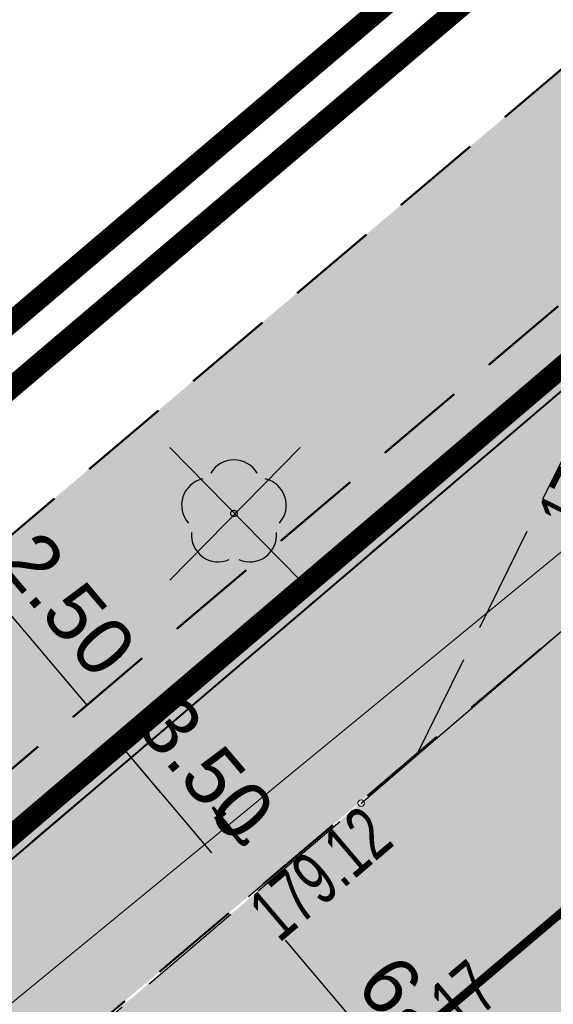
# Model space of a CAD drawing. Header units: metres. Extents: x 7429064 to 7431133, y 5709479 to 5714472.
# Tile 119 of 140: x 7429820.6 to 7429828.07, y 5710130.89 to 5710144.65. Entities that reach past the tile are written whole.
import ezdxf
from ezdxf.enums import TextEntityAlignment as Align

# ---------------------------------------------------------------- set-up
doc = ezdxf.new("R2010")
doc.units = ezdxf.units.M
for name, pattern in [('1', [0]), ('12', [3, 1, -1, 0, -1]), ('2_KTJZ01', [2, 1.5, -0.5]), ('3_14', [1, -1]), ('3_KTJZ01', [2, 1.5, -0.5]), ('4_SUPT_01', [0]), ('7_SUPT_01', [0]), ('CENTER2', [1.125, 0.75, -0.125, 0.125, -0.125]), ('DASHED', [19.05, 12.7, -6.35]), ('HIDDEN', [0.375, 0.25, -0.125])]:
    doc.linetypes.add(name, pattern=pattern)
for name, color, linetype in [('_1_Mapa', 7, 'Continuous'), ('_1_X-REFY', 7, 'Continuous'), ('zzz.gaHSDomyslna', 7, 'Continuous')]:
    doc.layers.add(name, color=color, linetype=linetype)
doc.layers.add('_Brudnopis', color=22, linetype='Continuous', lineweight=50, plot=False)
for name, color, linetype, lineweight in [('_D_7_PAS DROGOWY-LINIA ROZGR TEREN INW', 222, 'HIDDEN', 50), ('_D_7_PAS DROGOWY_PODZIAL', 1, 'Continuous', 50), ('_D_7_TEREN NIEZBEDNY DLA OB_BUD', 252, 'HIDDEN', 50), ('_D_8_Wymiary', 7, 'Continuous', 20), ('_wycinka_ZUDP', 1, 'Continuous', 30), ('gaPoziome', 7, 'Continuous', 30), ('GMINA_L_0', 252, '12', 35), ('KRAWĘŻNIK BETONOWY 12_25 WYN 0 CM', 250, 'DASHED', 50), ('KTJZ_L_0', 252, '2_KTJZ01', 30), ('RTPW_T_1', 252, 'Continuous', 15), ('SUPT_E_T_0', 252, 'Continuous', 15), ('SUPT_L_0', 252, '4_SUPT_01', 18)]:
    doc.layers.add(name, color=color, linetype=linetype, lineweight=lineweight)
doc.layers.add('D_2_HECZ_JEZDNIA KR3- NOWA KONSTRUKCJA', color=7, linetype='Continuous', lineweight=13, true_color=0x99e6ff, transparency=0.3)
doc.layers.add('D_2_HECZ_ZIELEN', color=7, linetype='Continuous', lineweight=13, true_color=0xd6ffd6, transparency=0.3)
for name, color, linetype, lineweight, true_color in [('DZIALKA_L_0', 7, '1', 40, 0x008000), ('HECZ DROGI ROWEROWE', 7, 'Continuous', 13, 0xff8a8a), ('OBOP_T_1_a', 7, 'Continuous', 30, 0x008000)]:
    doc.layers.add(name, color=color, linetype=linetype, lineweight=lineweight, true_color=true_color)
doc.styles.add('major_arial', font='arial.ttf')
doc.dimstyles.new('major_500', dxfattribs={"dimtxt": 0.8, "dimasz": 0.8, "dimexe": 0.5, "dimexo": 1, "dimgap": 0.3, "dimtad": 1, "dimzin": 1, "dimdsep": 46, "dimtxsty": 'major_arial', "dimcen": 0, "dimse1": 1, "dimse2": 1, "dimaunit": 1, "dimadec": 1, "dimazin": 0, "dimtfac": 1, "dimtix": 1, "dimtmove": 0, "dimatfit": 3, "dimfxl": 2, "dimfxlon": 1, "dimtolj": 1, "dimarcsym": 0})

# ---------------------------------------------------------------- blocks, each defined once
blk = doc.blocks.new('A$C59100B2D')
at = {"layer": '_wycinka_ZUDP'}
for points in [[(0.701, -0.713), (-0.701, 0.713)], [(-0.7, -0.713), (0.701, 0.713)]]:
    blk.add_lwpolyline(points, dxfattribs=at)
blk = doc.blocks.new('*D95')
at = {"layer": '_D_8_Wymiary', "color": 0, "lineweight": -2, "transparency": 16777216}
blk.add_line((7429821.764, 5710127.429), (7429817.921, 5710130.407), dxfattribs=at)
at = {"layer": '_D_8_Wymiary', "color": 0, "transparency": 16777216}
blk.add_solid([(7429818.002, 5710130.513), (7429817.839, 5710130.302), (7429817.288, 5710130.897)], dxfattribs=at)
at = {"layer": 'Defpoints', "color": 0, "transparency": 16777216}
for p in [(7429817.288, 5710130.897), (7429833.098, 5710118.648)]:
    blk.add_point(p, dxfattribs=at)
at = {"layer": '_D_8_Wymiary', "color": 0, "transparency": 16777216, "insert": (7429820.593, 5710129.233), "char_height": 0.8, "attachment_point": 5, "rotation": 322.2316, "style": 'major_arial'}
blk.add_mtext('\\A1;R20.00', dxfattribs=at)
blk = doc.blocks.new('*D97')
at = {"layer": '_D_8_Wymiary', "color": 0, "lineweight": -2, "transparency": 16777216}
for p, q in [((7429819.41, 5710137.587), (7429818.893, 5710138.198)), ((7429819.926, 5710136.976), (7429820.308, 5710137.299)), ((7429819.926, 5710136.976), (7429821.541, 5710135.068)), ((7429821.541, 5710135.068), (7429821.923, 5710135.39)), ((7429822.058, 5710134.457), (7429822.574, 5710133.846))]:
    blk.add_line(p, q, dxfattribs=at)
at = {"layer": '_D_8_Wymiary', "color": 0, "transparency": 16777216}
for points in [[(7429819.511, 5710137.673), (7429819.308, 5710137.501), (7429819.926, 5710136.976)], [(7429822.159, 5710134.543), (7429821.956, 5710134.371), (7429821.541, 5710135.068)]]:
    blk.add_solid(points, dxfattribs=at)
at = {"layer": 'Defpoints', "color": 0, "transparency": 16777216}
for p in [(7429819.92, 5710136.97), (7429821.534, 5710135.062), (7429821.541, 5710135.068)]:
    blk.add_point(p, dxfattribs=at)
at = {"layer": '_D_8_Wymiary', "color": 0, "transparency": 16777216, "insert": (7429821.275, 5710136.479), "char_height": 0.8, "attachment_point": 5, "rotation": 310.2315, "style": 'major_arial'}
blk.add_mtext('\\A1;2.50', dxfattribs=at)
blk = doc.blocks.new('*D98')
at = {"layer": '_D_8_Wymiary', "color": 0, "lineweight": -2, "transparency": 16777216}
for p, q in [((7429821.541, 5710135.068), (7429821.923, 5710135.39)), ((7429822.058, 5710134.457), (7429823.285, 5710133.006)), ((7429823.802, 5710132.395), (7429824.183, 5710132.718))]:
    blk.add_line(p, q, dxfattribs=at)
at = {"layer": '_D_8_Wymiary', "color": 0, "transparency": 16777216}
for points in [[(7429822.159, 5710134.543), (7429821.956, 5710134.371), (7429821.541, 5710135.068)], [(7429823.387, 5710133.092), (7429823.183, 5710132.92), (7429823.802, 5710132.395)]]:
    blk.add_solid(points, dxfattribs=at)
at = {"layer": 'Defpoints', "color": 0, "transparency": 16777216}
for p in [(7429821.534, 5710135.062), (7429823.802, 5710132.395), (7429823.688, 5710132.3)]:
    blk.add_point(p, dxfattribs=at)
at = {"layer": '_D_8_Wymiary', "color": 0, "transparency": 16777216, "insert": (7429823.212, 5710134.189), "char_height": 0.8, "attachment_point": 5, "rotation": 310.2315, "style": 'major_arial'}
blk.add_mtext('\\A1;3.50', dxfattribs=at)
blk = doc.blocks.new('3_RTPW02')
at = {"linetype": 'Continuous'}
blk.add_circle((0, 0), 0.045, dxfattribs=at)
blk = doc.blocks.new('4_OBOP02_01')
at = {"linetype": 'Continuous'}
blk.add_circle((0, 0), 0.045, dxfattribs=at)
for centre, start, end in [((0, 0.375), 30.1401, 149.8599), ((-0.357, 0.116), 102.1445, 221.86), ((0.357, 0.116), 318.14, 77.8555), ((-0.22, -0.303), 174.1482, 293.8542), ((0.22, -0.303), 246.1458, 5.8518)]:
    blk.add_arc(centre, 0.375, start, end, dxfattribs=at)
blk = doc.blocks.new('X-ref_MDCP_Szara')
at = {"layer": 'DZIALKA_L_0', "linetype": '1'}
blk.add_line((7429836.45, 5710146.5), (7429660.24, 5709996.55), dxfattribs=at)
at = {"layer": 'GMINA_L_0', "linetype": '12'}
blk.add_line((7429660.24, 5709996.55), (7429836.45, 5710146.5), dxfattribs=at)
at = {"layer": 'KTJZ_L_0', "linetype": '3_KTJZ01'}
for p, q in [((7429825.38, 5710133.7), (7429845.61, 5710151.08)), ((7429826.153, 5710134.364), (7429828.77, 5710139.67)), ((7429802.62, 5710114.32), (7429825.38, 5710133.7))]:
    blk.add_line(p, q, dxfattribs=at)
at = {"layer": 'KTJZ_L_0', "linetype": '3_14'}
blk.add_line((7429826.153, 5710134.364), (7429845.61, 5710151.08), dxfattribs=at)
at = {"layer": 'SUPT_L_0', "linetype": '7_SUPT_01'}
blk.add_line((7429816.38, 5710127.53), (7429828.78, 5710137.71), dxfattribs=at)
at = {"layer": 'OBOP_T_1_a'}
blk.add_blockref('4_OBOP02_01', (7429823.6, 5710137.75), dxfattribs=at)
at = {"layer": 'RTPW_T_1'}
for p in [(7429825.38, 5710133.7), (7429827.11, 5710131.26)]:
    blk.add_blockref('3_RTPW02', p, dxfattribs=at)
at = {"layer": 'RTPW_T_1', "width": 0.7}
for s, rotation, p in [('179.20', 63.7449, (7429828.77, 5710139.67)), ('179.12', 40.4142, (7429825.38, 5710133.7))]:
    blk.add_text(s, height=0.75, rotation=rotation, dxfattribs=at).set_placement(p, align=Align.TOP_RIGHT)
blk.add_text('179.17', height=0.75, rotation=40.266, dxfattribs=at).set_placement((7429827.11, 5710131.26), align=Align.MIDDLE_RIGHT)
at = {"layer": 'SUPT_E_T_0', "width": 0.7}
blk.add_text('t', height=0.75, rotation=39.3849, dxfattribs=at).set_placement((7429823.517, 5710133.39), align=Align.MIDDLE)
blk = doc.blocks.new('*D108')
at = {"layer": '_D_8_Wymiary', "color": 0, "lineweight": -2, "transparency": 16777216}
for p, q in [((7429823.802, 5710132.395), (7429824.183, 5710132.718)), ((7429824.318, 5710131.785), (7429827.166, 5710128.419)), ((7429827.682, 5710127.808), (7429827.301, 5710127.485))]:
    blk.add_line(p, q, dxfattribs=at)
at = {"layer": '_D_8_Wymiary', "color": 0, "transparency": 16777216}
for points in [[(7429824.42, 5710131.871), (7429824.216, 5710131.699), (7429823.802, 5710132.395)], [(7429827.267, 5710128.505), (7429827.064, 5710128.333), (7429827.682, 5710127.808)]]:
    blk.add_solid(points, dxfattribs=at)
at = {"layer": 'Defpoints', "color": 0, "transparency": 16777216}
for p in [(7429823.688, 5710132.3), (7429827.875, 5710127.972), (7429827.682, 5710127.808)]:
    blk.add_point(p, dxfattribs=at)
at = {"layer": '_D_8_Wymiary', "color": 0, "transparency": 16777216, "insert": (7429826.283, 5710130.56), "char_height": 0.8, "attachment_point": 5, "rotation": 310.2315, "style": 'major_arial'}
blk.add_mtext('\\A1;6.00', dxfattribs=at)
blk = doc.blocks.new('*U285')
at = {"layer": 'zzz.gaHSDomyslna', "color": 140}
blk.add_lwpolyline([(27.484, 23.252, 0.12, 0.12, 0), (30.538, 25.835, 0.12, 0.12, 0)], format="xyseb", dxfattribs=at)
blk = doc.blocks.new('*U217')
at = {"linetype": 'Continuous', "lineweight": 0}
h = blk.add_hatch(color=0, dxfattribs=at)
edge = h.paths.add_edge_path()
edge.add_ellipse((-0.35, 0.6), major_axis=(0, 0.6), ratio=0.333333, start_angle=339.1791, end_angle=685.9352)
edge.add_line((-0.238, 1.097), (-0.232, 1.157))
edge.add_line((-0.232, 1.157), (0.005, 0.684))
edge.add_arc((-0.017, 0.673), 0.0247, 0, 26.5651, ccw=False)
edge.add_line((0.008, 0.673), (0.008, 0.425))
edge.add_arc((0.032, 0.425), 0.0247, 180, 270)
edge.add_line((0.032, 0.4), (0.076, 0.4))
edge.add_arc((0.076, 0.425), 0.0247, 270, 290.3551)
edge.add_line((0.085, 0.402), (0.158, 0.429))
edge.add_ellipse((0.35, 0.6), major_axis=(0, 0.6), ratio=0.333333, start_angle=106.5707, end_angle=378.3144)
edge.add_line((0.287, 1.17), (0.215, 1.519))
edge.add_line((0.215, 1.519), (0.251, 1.765))
edge.add_line((0.251, 1.765), (0.256, 1.765))
edge.add_line((0.256, 1.765), (0.271, 1.808))
edge.add_line((0.271, 1.808), (0.271, 1.863))
edge.add_line((0.271, 1.863), (0.143, 1.863))
edge.add_line((0.143, 1.863), (0.137, 1.808))
edge.add_line((0.137, 1.808), (0.203, 1.765))
edge.add_line((0.203, 1.765), (0.185, 1.641))
edge.add_line((0.185, 1.641), (-0.18, 1.641))
edge.add_line((-0.18, 1.641), (-0.159, 1.833))
edge.add_spline(control_points=[(-0.159, 1.833), (-0.157, 1.839), (-0.147, 1.859), (-0.12, 1.861), (-0.1, 1.863)], knot_values=[0, 0, 0, 0, 0.02025, 0.071822, 0.071822, 0.071822, 0.071822], degree=3, periodic=0)
edge.add_line((-0.1, 1.863), (-0.05, 1.863))
edge.add_line((-0.05, 1.863), (-0.05, 2))
edge.add_line((-0.05, 2), (-0.131, 2))
edge.add_spline(control_points=[(-0.131, 2), (-0.139, 1.999), (-0.149, 1.994), (-0.157, 1.989)], knot_values=[0.067484, 0.067484, 0.067484, 0.067484, 0.093736, 0.093736, 0.093736, 0.093736], degree=3, periodic=0)
edge.add_arc((-0.116, 1.918), 0.0817, 120.1379, 168.8933)
edge.add_line((-0.196, 1.934), (-0.279, 1.161))
h.paths.add_polyline_path([(-0.195, 1.5), (0.165, 1.5), (0.05, 0.7), (-0.222, 1.244)], flags=16)
edge = h.paths.add_edge_path(flags=16)
edge.add_ellipse((-0.35, 0.6), major_axis=(0, -0.45), ratio=0.350072, start_angle=159.1526, end_angle=502.0815, ccw=False)
edge.add_line((-0.294, 1.021), (-0.325, 0.734))
edge.add_arc((-0.337, 0.736), 0.0128, 322.797, 353.8856, ccw=False)
edge.add_line((-0.327, 0.728), (-0.359, 0.686))
edge.add_arc((-0.33, 0.663), 0.0365, 142.797, 180)
edge.add_line((-0.367, 0.663), (-0.367, 0.571))
edge.add_arc((-0.354, 0.571), 0.0128, 180, 270)
edge.add_line((-0.354, 0.558), (-0.346, 0.558))
edge.add_arc((-0.346, 0.571), 0.0128, 270, 333.0195)
edge.add_spline(control_points=[(-0.335, 0.565), (-0.322, 0.589), (-0.301, 0.632), (-0.283, 0.681), (-0.28, 0.703), (-0.28, 0.705)], knot_values=[0.007888, 0.007888, 0.007888, 0.007888, 0.089431, 0.152858, 0.158023, 0.158023, 0.158023, 0.158023], degree=3, periodic=0)
edge.add_line((-0.28, 0.705), (-0.253, 0.955))
edge = h.paths.add_edge_path(flags=16)
edge.add_line((0.195, 1.379), (0.249, 1.118))
edge.add_ellipse((0.35, 0.6), major_axis=(0, 0.6), ratio=0.333333, start_angle=390.3444, end_angle=440.4059)
edge.add_line((0.153, 0.7), (0.098, 0.7))
edge.add_line((0.098, 0.7), (0.195, 1.379))
edge = h.paths.add_edge_path(flags=16)
edge.add_ellipse((0.35, 0.6), major_axis=(0, -0.45), ratio=0.350072, start_angle=290.1309, end_angle=617.1604, ccw=False)
edge.add_line((0.202, 0.445), (0.35, 0.5))
edge.add_arc((0.278, 0.595), 0.119, 307.1318, 362.4334)
edge.add_line((0.397, 0.6), (0.397, 0.675))
edge.add_arc((0.372, 0.675), 0.0247, 0, 90)
edge.add_line((0.372, 0.7), (0.196, 0.7))
blk = doc.blocks.new('*U218')
at = {"linetype": 'Continuous', "lineweight": 0}
h = blk.add_hatch(color=0, dxfattribs=at)
edge = h.paths.add_edge_path()
edge.add_ellipse((-0.35, 0.6), major_axis=(0, 0.6), ratio=0.333333, start_angle=339.1791, end_angle=685.9352)
edge.add_line((-0.238, 1.097), (-0.232, 1.157))
edge.add_line((-0.232, 1.157), (0.005, 0.684))
edge.add_arc((-0.017, 0.673), 0.0247, 0, 26.5651, ccw=False)
edge.add_line((0.008, 0.673), (0.008, 0.425))
edge.add_arc((0.032, 0.425), 0.0247, 180, 270)
edge.add_line((0.032, 0.4), (0.076, 0.4))
edge.add_arc((0.076, 0.425), 0.0247, 270, 290.3551)
edge.add_line((0.085, 0.402), (0.158, 0.429))
edge.add_ellipse((0.35, 0.6), major_axis=(0, 0.6), ratio=0.333333, start_angle=106.5707, end_angle=378.3144)
edge.add_line((0.287, 1.17), (0.215, 1.519))
edge.add_line((0.215, 1.519), (0.251, 1.765))
edge.add_line((0.251, 1.765), (0.256, 1.765))
edge.add_line((0.256, 1.765), (0.271, 1.808))
edge.add_line((0.271, 1.808), (0.271, 1.863))
edge.add_line((0.271, 1.863), (0.143, 1.863))
edge.add_line((0.143, 1.863), (0.137, 1.808))
edge.add_line((0.137, 1.808), (0.203, 1.765))
edge.add_line((0.203, 1.765), (0.185, 1.641))
edge.add_line((0.185, 1.641), (-0.18, 1.641))
edge.add_line((-0.18, 1.641), (-0.159, 1.833))
edge.add_spline(control_points=[(-0.159, 1.833), (-0.157, 1.839), (-0.147, 1.859), (-0.12, 1.861), (-0.1, 1.863)], knot_values=[0, 0, 0, 0, 0.02025, 0.071822, 0.071822, 0.071822, 0.071822], degree=3, periodic=0)
edge.add_line((-0.1, 1.863), (-0.05, 1.863))
edge.add_line((-0.05, 1.863), (-0.05, 2))
edge.add_line((-0.05, 2), (-0.131, 2))
edge.add_spline(control_points=[(-0.131, 2), (-0.139, 1.999), (-0.149, 1.994), (-0.157, 1.989)], knot_values=[0.067484, 0.067484, 0.067484, 0.067484, 0.093736, 0.093736, 0.093736, 0.093736], degree=3, periodic=0)
edge.add_arc((-0.116, 1.918), 0.0817, 120.1379, 168.8933)
edge.add_line((-0.196, 1.934), (-0.279, 1.161))
h.paths.add_polyline_path([(-0.195, 1.5), (0.165, 1.5), (0.05, 0.7), (-0.222, 1.244)], flags=16)
edge = h.paths.add_edge_path(flags=16)
edge.add_ellipse((-0.35, 0.6), major_axis=(0, -0.45), ratio=0.350072, start_angle=159.1526, end_angle=502.0815, ccw=False)
edge.add_line((-0.294, 1.021), (-0.325, 0.734))
edge.add_arc((-0.337, 0.736), 0.0128, 322.797, 353.8856, ccw=False)
edge.add_line((-0.327, 0.728), (-0.359, 0.686))
edge.add_arc((-0.33, 0.663), 0.0365, 142.797, 180)
edge.add_line((-0.367, 0.663), (-0.367, 0.571))
edge.add_arc((-0.354, 0.571), 0.0128, 180, 270)
edge.add_line((-0.354, 0.558), (-0.346, 0.558))
edge.add_arc((-0.346, 0.571), 0.0128, 270, 333.0195)
edge.add_spline(control_points=[(-0.335, 0.565), (-0.322, 0.589), (-0.301, 0.632), (-0.283, 0.681), (-0.28, 0.703), (-0.28, 0.705)], knot_values=[0.007888, 0.007888, 0.007888, 0.007888, 0.089431, 0.152858, 0.158023, 0.158023, 0.158023, 0.158023], degree=3, periodic=0)
edge.add_line((-0.28, 0.705), (-0.253, 0.955))
edge = h.paths.add_edge_path(flags=16)
edge.add_line((0.195, 1.379), (0.249, 1.118))
edge.add_ellipse((0.35, 0.6), major_axis=(0, 0.6), ratio=0.333333, start_angle=390.3444, end_angle=440.4059)
edge.add_line((0.153, 0.7), (0.098, 0.7))
edge.add_line((0.098, 0.7), (0.195, 1.379))
edge = h.paths.add_edge_path(flags=16)
edge.add_ellipse((0.35, 0.6), major_axis=(0, -0.45), ratio=0.350072, start_angle=290.1309, end_angle=617.1604, ccw=False)
edge.add_line((0.202, 0.445), (0.35, 0.5))
edge.add_arc((0.278, 0.595), 0.119, 307.1318, 362.4334)
edge.add_line((0.397, 0.6), (0.397, 0.675))
edge.add_arc((0.372, 0.675), 0.0247, 0, 90)
edge.add_line((0.372, 0.7), (0.196, 0.7))
blk = doc.blocks.new('X-ref_SOR')
at = {"layer": 'gaPoziome', "color": 140}
for name, p, rotation in [('*U218', (7429824.556, 5710140.193), 133.0520364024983), ('*U217', (7429822.436, 5710136.974), 308.4891535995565)]:
    blk.add_blockref(name, p, dxfattribs=dict(at, rotation=rotation))
at = {"layer": 'gaPoziome'}
blk.add_blockref('*U285', (7429798.14, 5710106.756), dxfattribs=at)
blk = doc.blocks.new('OŚ_Dąbrowskiego_1')
at = {"layer": '_D_8_Wymiary', "color": 1, "linetype": 'CENTER2', "lineweight": 35, "flags": 128}
blk.add_lwpolyline([(7429230.998, 5709660.664), (7429273.145, 5709676.622, 0.085629), (7429337.582, 5709714.618), (7429502.301, 5709854.381), (7429714.669, 5710036.139), (7429868.111, 5710165.952)], format="xyb", dxfattribs=at)

msp = doc.modelspace()

# ---------------------------------------------------------------- hatches: boundary and pattern name
at = {"layer": 'D_2_HECZ_JEZDNIA KR3- NOWA KONSTRUKCJA'}
h = msp.add_hatch(color=256, dxfattribs=at)
h.dxf.hatch_style = 1
edge = h.paths.add_edge_path()
edge.add_arc((7429610.557, 5709990.469), 30, 310.559, 314.2935)
edge.add_arc((7429610.557, 5709990.469), 30, 314.2935, 325.3941)
edge.add_line((7429635.249, 5709973.431), (7429635.899, 5709972.672))
edge.add_line((7429635.899, 5709972.672), (7429667.702, 5709999.89))
edge.add_line((7429667.702, 5709999.89), (7429675.246, 5710006.347))
edge.add_line((7429675.246, 5710006.347), (7429712.724, 5710038.423))
edge.add_line((7429712.724, 5710038.423), (7429823.828, 5710132.378))
edge.add_line((7429823.828, 5710132.378), (7429834.316, 5710141.377))
edge.add_line((7429834.316, 5710141.377), (7429846.156, 5710151.524))
edge.add_line((7429846.156, 5710151.524), (7429850.099, 5710146.734))
edge.add_line((7429850.099, 5710146.734), (7429838.187, 5710136.85))
edge.add_line((7429838.187, 5710136.85), (7429827.698, 5710127.833))
edge.add_line((7429827.698, 5710127.833), (7429716.613, 5710033.854))
edge.add_line((7429716.613, 5710033.854), (7429633.474, 5709962.699))
edge.add_arc((7429636.726, 5709958.9), 5, 130.559, 193.2571)
edge.add_line((7429631.859, 5709957.753), (7429636.051, 5709939.958))
edge.add_line((7429636.051, 5709939.958), (7429630.653, 5709938.888))
edge.add_line((7429630.653, 5709938.888), (7429629.491, 5709943.821))
edge.add_arc((7429623.651, 5709942.445), 6, 13.2571, 130.559)
edge.add_line((7429619.749, 5709947.003), (7429619.729, 5709946.986))
edge.add_line((7429619.729, 5709946.986), (7429617.779, 5709949.265))
edge.add_line((7429617.779, 5709949.265), (7429606.383, 5709939.512))
edge.add_line((7429606.383, 5709939.512), (7429594.274, 5709929.149))
edge.add_line((7429594.274, 5709929.149), (7429594.825, 5709928.314))
edge.add_line((7429594.825, 5709928.314), (7429589.708, 5709924.935))
edge.add_arc((7429606.237, 5709899.9), 30, 123.434, 130.559)
edge.add_line((7429586.73, 5709922.692), (7429529.23, 5709873.48))
edge.add_line((7429529.23, 5709873.48), (7429502.179, 5709850.343))
edge.add_line((7429502.179, 5709850.343), (7429339.523, 5709712.33))
edge.add_arc((7429194.822, 5709882.942), 223.711, 294.66533, 310.3021, ccw=False)
edge.add_arc((7429190.304, 5709894.737), 236.317, 290.79615, 294.46753, ccw=False)
edge.add_line((7429274.207, 5709673.816), (7429245.41, 5709663.13))
edge.add_line((7429245.41, 5709663.13), (7429242.106, 5709661.907))
edge.add_line((7429242.106, 5709661.907), (7429240.354, 5709666.717))
edge.add_line((7429240.354, 5709666.717), (7429244.254, 5709668.201))
edge.add_line((7429244.254, 5709668.201), (7429272.082, 5709679.428))
edge.add_arc((7429195.246, 5709882.369), 217, 290.73736, 310.31443)
edge.add_line((7429335.641, 5709716.905), (7429500.355, 5709856.664))
edge.add_line((7429500.355, 5709856.664), (7429629.269, 5709966.997))
edge.add_line((7429629.269, 5709966.997), (7429630.064, 5709967.677))
at = {"layer": 'D_2_HECZ_ZIELEN'}
h = msp.add_hatch(color=256, dxfattribs=at)
h.dxf.hatch_style = 1
edge = h.paths.add_edge_path()
edge.add_line((7429833.212, 5710140.395), (7429833.375, 5710142.51))
edge.add_line((7429833.375, 5710142.51), (7429832.098, 5710143.999))
edge.add_line((7429832.098, 5710143.999), (7429820.181, 5710133.917))
edge.add_arc((7429833.098, 5710118.648), 20, 130.2315, 153.5086)
edge.add_arc((7429794.613, 5710137.829), 23, 310.2355, 333.5086, ccw=False)
edge.add_line((7429809.47, 5710120.27), (7429826.489, 5710134.669))
edge.add_line((7429826.489, 5710134.669), (7429833.212, 5710140.395))
at = {"layer": 'HECZ DROGI ROWEROWE'}
h = msp.add_hatch(color=256, dxfattribs=at)
h.dxf.hatch_style = 1
edge = h.paths.add_edge_path()
edge.add_arc((7429796.82, 5710136.433), 20.404, 308.0322, 334.2528)
edge.add_arc((7429835.93, 5710116.897), 23.318, 143.7897, 152.7624, ccw=False)
edge.add_arc((7429839.325, 5710112.767), 28.527, 132.1511, 141.1238, ccw=False)
edge.add_line((7429820.181, 5710133.917), (7429834.124, 5710145.713))
edge.add_arc((7429837.354, 5710141.896), 5, 102.0154, 130.2315, ccw=False)
edge.add_line((7429836.313, 5710146.786), (7429842.063, 5710148.01))
edge.add_line((7429842.063, 5710148.01), (7429845.234, 5710150.73))
edge.add_line((7429845.234, 5710150.73), (7429843.045, 5710150.264))
edge.add_arc((7429842.629, 5710152.22), 2, 169.0596, 282.0154, ccw=False)
edge.add_line((7429840.665, 5710152.6), (7429846.908, 5710184.895))
edge.add_arc((7429848.38, 5710184.61), 1.5, 109.3988, 169.0596, ccw=False)
edge.add_line((7429847.882, 5710186.025), (7429848.854, 5710186.367))
edge.add_line((7429848.854, 5710186.367), (7429847.265, 5710191.424))
edge.add_line((7429847.265, 5710191.424), (7429846.903, 5710192.479))
edge.add_line((7429846.903, 5710192.479), (7429845.675, 5710198.449))
edge.add_arc((7429825.958, 5710195.082), 20.002, -10.9391, 9.6882, ccw=False)
edge.add_line((7429845.597, 5710191.287), (7429839.403, 5710159.242))
edge.add_arc((7429819.766, 5710163.038), 20, 310.2315, 349.0596, ccw=False)
edge.add_line((7429832.684, 5710147.769), (7429817.64, 5710135.042))
edge.add_arc((7429832.495, 5710117.483), 23, 130.2315, 151.7604)
edge.add_arc((7429794.613, 5710137.829), 20, 310.2315, 331.7604, ccw=False)
edge.add_line((7429807.531, 5710122.56), (7429710.78, 5710040.708))
edge.add_line((7429710.78, 5710040.708), (7429674.341, 5710009.522))
edge.add_arc((7429663.288, 5710022.437), 17, 303.434, 310.559, ccw=False)
edge.add_line((7429672.654, 5710008.25), (7429665.175, 5710003.312))
edge.add_arc((7429654.155, 5710020.002), 20, 287.2523, 303.434, ccw=False)
edge.add_line((7429660.087, 5710000.902), (7429655.396, 5709999.445))
edge.add_arc((7429662.069, 5709977.958), 22.5, 107.2523, 130.559)
edge.add_line((7429647.439, 5709995.052), (7429638.424, 5709987.337))
edge.add_arc((7429653.054, 5709970.242), 22.5, 130.559, 144.5953)
edge.add_line((7429634.715, 5709983.278), (7429621.962, 5709965.306))
edge.add_arc((7429606.364, 5709977.009), 19.5, 310.559, 323.1201, ccw=False)
edge.add_line((7429619.043, 5709962.194), (7429498.409, 5709858.948))
edge.add_line((7429498.409, 5709858.948), (7429409.747, 5709783.718))
edge.add_line((7429409.747, 5709783.718), (7429333.7, 5709719.193))
edge.add_arc((7429195.246, 5709882.369), 214, 294.99294, 310.31443, ccw=False)
edge.add_line((7429285.662, 5709688.408), (7429286.787, 5709685.755))
edge.add_arc((7429195.216, 5709882.43), 216.948, 294.96649, 310.31053)
edge.add_line((7429335.566, 5709716.997), (7429500.277, 5709856.756))
edge.add_line((7429500.277, 5709856.756), (7429621.38, 5709960.403))
edge.add_line((7429621.38, 5709960.403), (7429627.625, 5709965.748))
edge.add_line((7429627.625, 5709965.748), (7429629.904, 5709967.698))
edge.add_line((7429629.904, 5709967.698), (7429629.179, 5709968.529))
edge.add_arc((7429630.687, 5709969.843), 2, 144.5953, 221.0823, ccw=False)
edge.add_line((7429629.056, 5709971.002), (7429636.752, 5709981.829))
edge.add_arc((7429653.054, 5709970.242), 20, 130.559, 144.5953, ccw=False)
edge.add_line((7429640.049, 5709985.437), (7429649.631, 5709993.62))
edge.add_arc((7429662.069, 5709977.958), 20, 107.2523, 128.4533, ccw=False)
edge.add_line((7429656.137, 5709997.058), (7429665.185, 5709999.868))
edge.add_line((7429665.185, 5709999.868), (7429673.721, 5710005.504))
edge.add_arc((7429657.258, 5710030.439), 29.88, 303.434, 310.559)
edge.add_line((7429676.687, 5710007.738), (7429712.64, 5710038.509))
edge.add_line((7429712.64, 5710038.509), (7429809.391, 5710120.361))
edge.add_line((7429809.391, 5710120.361), (7429809.391, 5710120.361))

# ---------------------------------------------------------------- linework, layer by layer
at = {"layer": '_Brudnopis', "flags": 128}
msp.add_lwpolyline([(7429230.998, 5709660.664), (7429273.145, 5709676.622, 0.085605), (7429337.585, 5709714.618), (7429368.823, 5709741.125), (7429502.301, 5709854.381), (7429714.669, 5710036.139), (7429868.111, 5710165.952)], format="xyb", dxfattribs=at)
at = {"layer": '_D_7_PAS DROGOWY-LINIA ROZGR TEREN INW', "ltscale": 10, "const_width": 0.3, "flags": 128}
msp.add_lwpolyline([(7429287.498, 5709689.141), (7429307.71, 5709696.948), (7429435.698, 5709805.84), (7429660.078, 5709996.74), (7429836.288, 5710146.69)], dxfattribs=at)
at = {"layer": '_D_7_PAS DROGOWY_PODZIAL', "ltscale": 0.2, "const_width": 0.3, "flags": 128}
msp.add_lwpolyline([(7429838.788, 5710158.699), (7429835.061, 5710151.867), (7429707.929, 5710044.059), (7429670.336, 5710012.083), (7429661.685, 5710006.163), (7429648.718, 5710002.136), (7429632.935, 5709988.628), (7429615.789, 5709965.397), (7429495.458, 5709862.411), (7429330.756, 5709722.662), (7429319.402, 5709713.684), (7429307.842, 5709705.758), (7429296.806, 5709699.189), (7429282.846, 5709692.117), (7429269.349, 5709686.304), (7429250.2, 5709678.58), (7429239.824, 5709670.46)], dxfattribs=at)
at = {"layer": '_D_7_TEREN NIEZBEDNY DLA OB_BUD', "ltscale": 10, "const_width": 0.3, "flags": 128}
msp.add_lwpolyline([(7429838.642, 5710133.498), (7429838.163, 5710130.983), (7429669.785, 5709988.07), (7429674.221, 5709982.833), (7429665.132, 5709974.906), (7429667.705, 5709971.871), (7429662.832, 5709967.707), (7429665.637, 5709964.494), (7429637.109, 5709939.516), (7429616.438, 5709933.991), (7429410.711, 5709758.425), (7429398.46, 5709756.965), (7429363.725, 5709727.377), (7429364.497, 5709726.485), (7429330.157, 5709696.304), (7429317.553, 5709687.475), (7429303.139, 5709679.24), (7429296.402, 5709677.454), (7429295.854, 5709678.755), (7429285.213, 5709675.171), (7429285.468, 5709665.629), (7429278.469, 5709665.47), (7429278.347, 5709670.061), (7429254.481, 5709660.887), (7429229.937, 5709651.368), (7429224.487, 5709665.833), (7429244.657, 5709675.131), (7429249.847, 5709679.192), (7429269.079, 5709686.95), (7429282.549, 5709692.752), (7429296.468, 5709699.803), (7429307.464, 5709706.348), (7429318.986, 5709714.248), (7429330.313, 5709723.204), (7429495.004, 5709862.943), (7429615.273, 5709965.877), (7429632.42, 5709989.108), (7429648.373, 5710002.762), (7429661.377, 5710006.8), (7429669.911, 5710012.64), (7429707.476, 5710044.593), (7429834.508, 5710152.316), (7429838.121, 5710158.939), (7429844.755, 5710193.28), (7429843.741, 5710206.48), (7429852.314, 5710203.598), (7429849.368, 5710188.375), (7429850.227, 5710185.684), (7429848.746, 5710185.163), (7429846.827, 5710175.247), (7429842.58, 5710153.283), (7429856.534, 5710164.104), (7429864.199, 5710154.59)], close=True, dxfattribs=at)
at = {"layer": 'KRAWĘŻNIK BETONOWY 12_25 WYN 0 CM', "ltscale": 0.1, "flags": 128}
for points in [[(7429845.675, 5710198.449, -0.090259), (7429845.597, 5710191.287), (7429839.403, 5710159.242, -0.171059), (7429832.684, 5710147.769), (7429817.64, 5710135.042, 0.094215), (7429812.233, 5710128.365, -0.094215), (7429807.531, 5710122.56)], [(7429837.411, 5710147.02), (7429836.313, 5710146.786, 0.123742), (7429834.124, 5710145.713), (7429820.181, 5710133.917, 0.101916), (7429815.198, 5710127.569, -0.101916), (7429809.468, 5710120.269), (7429736.706, 5710058.712)]]:
    msp.add_lwpolyline(points, format="xyb", dxfattribs=at)
msp.add_lwpolyline([(7429809.47, 5710120.27), (7429827.734, 5710135.722), (7429833.2, 5710140.409)], dxfattribs=at)

# ---------------------------------------------------------------- block references
at = {"layer": '_1_Mapa'}
msp.add_blockref('X-ref_MDCP_Szara', (0, 0), dxfattribs=at)
at = {"layer": '_1_X-REFY'}
for name in ['X-ref_SOR', 'OŚ_Dąbrowskiego_1']:
    msp.add_blockref(name, (0, 0), dxfattribs=at)
at = {"layer": '_wycinka_ZUDP', "xscale": -1.3, "yscale": 1.3, "zscale": 1.3}
msp.add_blockref('A$C59100B2D', (7429823.616, 5710137.745), dxfattribs=at)

# ---------------------------------------------------------------- dimensions: what is measured, and where the dimension line sits
at = {"layer": '_D_8_Wymiary'}
dim = msp.add_aligned_dim(p1=(7429819.92, 5710136.97), p2=(7429821.534, 5710135.062), distance=0.009, dimstyle='major_500', override={"dimse1": 0, "dimse2": 0, "dimtmove": 1}, dxfattribs=at)
dim.commit()
dim.dimension.update_dxf_attribs({"geometry": '*D97', "text_midpoint": (7429821.275, 5710136.479)})
dim = msp.add_linear_dim(base=(7429823.802, 5710132.395), p1=(7429821.534, 5710135.062), p2=(7429823.688, 5710132.3), angle=130.2315, dimstyle='major_500', override={"dimse1": 0, "dimse2": 0, "dimtmove": 1}, dxfattribs=at)
dim.commit()
dim.dimension.update_dxf_attribs({"geometry": '*D98', "text_midpoint": (7429823.212, 5710134.189)})
dim = msp.add_linear_dim(base=(7429827.682, 5710127.808), p1=(7429823.688, 5710132.3), p2=(7429827.875, 5710127.972), angle=130.2315, text='6.00', dimstyle='major_500', override={"dimse1": 0, "dimse2": 0, "dimtmove": 1}, dxfattribs=at)
dim.commit()
dim.dimension.update_dxf_attribs({"geometry": '*D108', "text_midpoint": (7429826.283, 5710130.56)})
dim = msp.add_radius_dim(center=(7429833.098, 5710118.648), mpoint=(7429817.288, 5710130.897), dimstyle='major_500', override={"dimse1": 0, "dimse2": 0, "dimtmove": 1}, dxfattribs=at)
dim.commit()
dim.dimension.update_dxf_attribs({"geometry": '*D95', "text_midpoint": (7429820.159, 5710128.673), "dimtype": 132})

doc.saveas('drawing.dxf')
